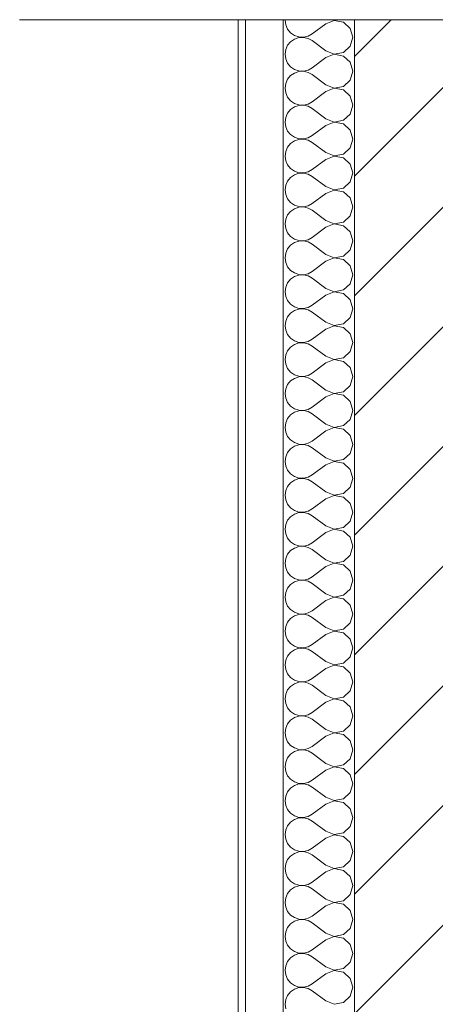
# Model space of a CAD drawing. Header units: millimetres. Extents: x -7244281 to -6598479, y 5719953 to 5938280.
# Tile 55 of 73: x -6679553 to -6678668, y 5731606 to 5733701. Entities that reach past the tile are written whole.
import ezdxf

# ---------------------------------------------------------------- set-up
doc = ezdxf.new("R2010")
doc.units = ezdxf.units.MM
doc.header["$MEASUREMENT"] = 0
for name, color, linetype, lineweight in [('0_Ном._пера__120', 7, 'Continuous', 0), ('АР-Стены_внешние_.АР_Ном._пера__1', 7, 'Continuous', 0), ('АР-Стены_Перегородки_межквартирные_200.АР_Ном._пера__1', 7, 'Continuous', 15)]:
    doc.layers.add(name, color=color, linetype=linetype, lineweight=lineweight)
doc.layers.add('АР-Стены_внешние_.АР', color=7, linetype='Continuous')
doc.layers.add('АР-Стены_Перегородки_межквартирные_200.АР', color=7, linetype='Continuous')
doc.linetypes.add('Линия Разрыва (копия)-000', pattern='A,0,[2,21 РЎРµС‡РµРЅРёРµ Рђ-Рђ; Р‘-Р‘; Р’-Р’1.Shx,S=8.531746,R=0,X=0,Y=0],-1125,0', length=1125)

# ---------------------------------------------------------------- blocks, each defined once
blk = doc.blocks.new('*X162', base_point=(-6142404.1, 5728358.1))
at = {"layer": 'АР-Стены_внешние_.АР_Ном._пера__1', "color": 7, "linetype": 'Continuous', "lineweight": 0}
for p, q in [((-6678988, 5733700.6), (-6678988.2, 5733699.3)), ((-6678988.2, 5733699.3), (-6678986.8, 5733689.4)), ((-6678986.8, 5733689.4), (-6678982.8, 5733680.3)), ((-6678901.6, 5733692.1), (-6678930.4, 5733670.4)), ((-6678883.2, 5733699.1), (-6678901.6, 5733692.1)), ((-6678886.3, 5733700.6), (-6678883.2, 5733699.4)), ((-6678883.2, 5733699.4), (-6678876.8, 5733700.6)), ((-6678863.8, 5733695.5), (-6678883.2, 5733699.1)), ((-6678849.2, 5733682.2), (-6678863.8, 5733695.5)), ((-6678843.8, 5733663.2), (-6678849.2, 5733682.2)), ((-6678982.8, 5733680.3), (-6678976.4, 5733672.6)), ((-6678976.4, 5733672.6), (-6678968.2, 5733667)), ((-6678968.2, 5733667), (-6678958.8, 5733663.8)), ((-6678958.8, 5733662.6), (-6678968.2, 5733659.4)), ((-6678958.8, 5733663.8), (-6678948.9, 5733663.3)), ((-6678948.9, 5733663), (-6678958.8, 5733662.6)), ((-6678948.9, 5733663.3), (-6678939.2, 5733665.6)), ((-6678939.2, 5733660.8), (-6678948.9, 5733663)), ((-6678939.2, 5733665.6), (-6678930.4, 5733670.4)), ((-6678849.2, 5733644.2), (-6678843.8, 5733663.2)), ((-6678982.8, 5733646.1), (-6678986.8, 5733637)), ((-6678976.4, 5733653.7), (-6678982.8, 5733646.1)), ((-6678968.2, 5733659.4), (-6678976.4, 5733653.7)), ((-6678930.4, 5733656), (-6678939.2, 5733660.8)), ((-6678901.6, 5733634.3), (-6678930.4, 5733656)), ((-6678863.8, 5733630.9), (-6678849.2, 5733644.2)), ((-6678986.8, 5733637), (-6678988.2, 5733627.1)), ((-6678988.2, 5733627.1), (-6678986.8, 5733617.2)), ((-6678901.6, 5733619.9), (-6678930.4, 5733598.2)), ((-6678901.6, 5733634.3), (-6678883.2, 5733627.2)), ((-6678883.2, 5733627), (-6678901.6, 5733619.9)), ((-6678883.2, 5733627.2), (-6678863.8, 5733630.9)), ((-6678863.8, 5733623.3), (-6678883.2, 5733627)), ((-6678849.2, 5733610), (-6678863.8, 5733623.3)), ((-6678986.8, 5733617.2), (-6678982.8, 5733608.1)), ((-6678982.8, 5733608.1), (-6678976.4, 5733600.5)), ((-6678976.4, 5733600.5), (-6678968.2, 5733594.8)), ((-6678939.2, 5733593.4), (-6678930.4, 5733598.2)), ((-6678843.8, 5733591), (-6678849.2, 5733610)), ((-6678976.4, 5733581.6), (-6678982.8, 5733573.9)), ((-6678968.2, 5733587.2), (-6678976.4, 5733581.6)), ((-6678968.2, 5733594.8), (-6678958.8, 5733591.6)), ((-6678958.8, 5733590.4), (-6678968.2, 5733587.2)), ((-6678958.8, 5733591.6), (-6678948.9, 5733591.2)), ((-6678948.9, 5733590.9), (-6678958.8, 5733590.4)), ((-6678948.9, 5733591.2), (-6678939.2, 5733593.4)), ((-6678939.2, 5733588.6), (-6678948.9, 5733590.9)), ((-6678930.4, 5733583.8), (-6678939.2, 5733588.6)), ((-6678901.6, 5733562.1), (-6678930.4, 5733583.8)), ((-6678849.2, 5733572), (-6678843.8, 5733591)), ((-6678986.8, 5733564.8), (-6678988.2, 5733554.9)), ((-6678982.8, 5733573.9), (-6678986.8, 5733564.8)), ((-6678901.6, 5733562.1), (-6678883.2, 5733555.1)), ((-6678883.2, 5733555.1), (-6678863.8, 5733558.7)), ((-6678863.8, 5733558.7), (-6678849.2, 5733572)), ((-6678988.2, 5733554.9), (-6678986.8, 5733545.1)), ((-6678986.8, 5733545.1), (-6678982.8, 5733535.9)), ((-6678982.8, 5733535.9), (-6678976.4, 5733528.3)), ((-6678901.6, 5733547.7), (-6678930.4, 5733526.1)), ((-6678883.2, 5733554.8), (-6678901.6, 5733547.7)), ((-6678863.8, 5733551.1), (-6678883.2, 5733554.8)), ((-6678849.2, 5733537.8), (-6678863.8, 5733551.1)), ((-6678843.8, 5733518.8), (-6678849.2, 5733537.8)), ((-6678976.4, 5733528.3), (-6678968.2, 5733522.6)), ((-6678968.2, 5733515), (-6678976.4, 5733509.4)), ((-6678968.2, 5733522.6), (-6678958.8, 5733519.5)), ((-6678958.8, 5733518.2), (-6678968.2, 5733515)), ((-6678958.8, 5733519.5), (-6678948.9, 5733519)), ((-6678948.9, 5733518.7), (-6678958.8, 5733518.2)), ((-6678948.9, 5733519), (-6678939.2, 5733521.2)), ((-6678939.2, 5733516.4), (-6678948.9, 5733518.7)), ((-6678939.2, 5733521.2), (-6678930.4, 5733526.1)), ((-6678930.4, 5733511.6), (-6678939.2, 5733516.4)), ((-6678849.2, 5733499.9), (-6678843.8, 5733518.8)), ((-6678982.8, 5733501.7), (-6678986.8, 5733492.6)), ((-6678976.4, 5733509.4), (-6678982.8, 5733501.7)), ((-6678901.6, 5733490), (-6678930.4, 5733511.6)), ((-6678863.8, 5733486.6), (-6678849.2, 5733499.9)), ((-6678986.8, 5733492.6), (-6678988.2, 5733482.7)), ((-6678988.2, 5733482.7), (-6678986.8, 5733472.9)), ((-6678986.8, 5733472.9), (-6678982.8, 5733463.8)), ((-6678901.6, 5733475.5), (-6678930.4, 5733453.9)), ((-6678901.6, 5733490), (-6678883.2, 5733482.9)), ((-6678883.2, 5733482.6), (-6678901.6, 5733475.5)), ((-6678883.2, 5733482.9), (-6678863.8, 5733486.6)), ((-6678863.8, 5733478.9), (-6678883.2, 5733482.6)), ((-6678849.2, 5733465.6), (-6678863.8, 5733478.9)), ((-6678982.8, 5733463.8), (-6678976.4, 5733456.1)), ((-6678976.4, 5733456.1), (-6678968.2, 5733450.5)), ((-6678939.2, 5733449.1), (-6678930.4, 5733453.9)), ((-6678843.8, 5733446.7), (-6678849.2, 5733465.6)), ((-6678976.4, 5733437.2), (-6678982.8, 5733429.5)), ((-6678968.2, 5733442.8), (-6678976.4, 5733437.2)), ((-6678968.2, 5733450.5), (-6678958.8, 5733447.3)), ((-6678958.8, 5733446), (-6678968.2, 5733442.8)), ((-6678958.8, 5733447.3), (-6678948.9, 5733446.8)), ((-6678948.9, 5733446.5), (-6678958.8, 5733446)), ((-6678948.9, 5733446.8), (-6678939.2, 5733449.1)), ((-6678939.2, 5733444.3), (-6678948.9, 5733446.5)), ((-6678930.4, 5733439.4), (-6678939.2, 5733444.3)), ((-6678901.6, 5733417.8), (-6678930.4, 5733439.4)), ((-6678849.2, 5733427.7), (-6678843.8, 5733446.7)), ((-6678986.8, 5733420.4), (-6678988.2, 5733410.6)), ((-6678988.2, 5733410.6), (-6678986.8, 5733400.7)), ((-6678982.8, 5733429.5), (-6678986.8, 5733420.4)), ((-6678901.6, 5733417.8), (-6678883.2, 5733410.7)), ((-6678883.2, 5733410.4), (-6678901.6, 5733403.3)), ((-6678883.2, 5733410.7), (-6678863.8, 5733414.4)), ((-6678863.8, 5733406.8), (-6678883.2, 5733410.4)), ((-6678863.8, 5733414.4), (-6678849.2, 5733427.7)), ((-6678986.8, 5733400.7), (-6678982.8, 5733391.6)), ((-6678982.8, 5733391.6), (-6678976.4, 5733383.9)), ((-6678901.6, 5733403.3), (-6678930.4, 5733381.7)), ((-6678849.2, 5733393.5), (-6678863.8, 5733406.8)), ((-6678843.8, 5733374.5), (-6678849.2, 5733393.5)), ((-6678976.4, 5733383.9), (-6678968.2, 5733378.3)), ((-6678968.2, 5733370.7), (-6678976.4, 5733365)), ((-6678968.2, 5733378.3), (-6678958.8, 5733375.1)), ((-6678958.8, 5733373.9), (-6678968.2, 5733370.7)), ((-6678958.8, 5733375.1), (-6678948.9, 5733374.6)), ((-6678948.9, 5733374.3), (-6678958.8, 5733373.9)), ((-6678948.9, 5733374.6), (-6678939.2, 5733376.9)), ((-6678939.2, 5733372.1), (-6678948.9, 5733374.3)), ((-6678939.2, 5733376.9), (-6678930.4, 5733381.7)), ((-6678930.4, 5733367.3), (-6678939.2, 5733372.1)), ((-6678849.2, 5733355.5), (-6678843.8, 5733374.5)), ((-6678986.8, 5733348.3), (-6678988.2, 5733338.4)), ((-6678982.8, 5733357.4), (-6678986.8, 5733348.3)), ((-6678976.4, 5733365), (-6678982.8, 5733357.4)), ((-6678901.6, 5733345.6), (-6678930.4, 5733367.3)), ((-6678863.8, 5733342.2), (-6678849.2, 5733355.5)), ((-6678988.2, 5733338.4), (-6678986.8, 5733328.5)), ((-6678986.8, 5733328.5), (-6678982.8, 5733319.4)), ((-6678901.6, 5733331.2), (-6678930.4, 5733309.5)), ((-6678901.6, 5733345.6), (-6678883.2, 5733338.5)), ((-6678883.2, 5733338.2), (-6678901.6, 5733331.2)), ((-6678883.2, 5733338.5), (-6678863.8, 5733342.2)), ((-6678863.8, 5733334.6), (-6678883.2, 5733338.2)), ((-6678849.2, 5733321.3), (-6678863.8, 5733334.6)), ((-6678982.8, 5733319.4), (-6678976.4, 5733311.7)), ((-6678976.4, 5733311.7), (-6678968.2, 5733306.1)), ((-6678968.2, 5733306.1), (-6678958.8, 5733302.9)), ((-6678939.2, 5733304.7), (-6678930.4, 5733309.5)), ((-6678843.8, 5733302.3), (-6678849.2, 5733321.3)), ((-6678982.8, 5733285.2), (-6678986.8, 5733276.1)), ((-6678976.4, 5733292.9), (-6678982.8, 5733285.2)), ((-6678968.2, 5733298.5), (-6678976.4, 5733292.9)), ((-6678958.8, 5733301.7), (-6678968.2, 5733298.5)), ((-6678958.8, 5733302.9), (-6678948.9, 5733302.4)), ((-6678948.9, 5733302.2), (-6678958.8, 5733301.7)), ((-6678948.9, 5733302.4), (-6678939.2, 5733304.7)), ((-6678939.2, 5733299.9), (-6678948.9, 5733302.2)), ((-6678930.4, 5733295.1), (-6678939.2, 5733299.9)), ((-6678901.6, 5733273.4), (-6678930.4, 5733295.1)), ((-6678849.2, 5733283.3), (-6678843.8, 5733302.3)), ((-6678986.8, 5733276.1), (-6678988.2, 5733266.2)), ((-6678988.2, 5733266.2), (-6678986.8, 5733256.4)), ((-6678901.6, 5733273.4), (-6678883.2, 5733266.4)), ((-6678883.2, 5733266.1), (-6678901.6, 5733259)), ((-6678883.2, 5733266.4), (-6678863.8, 5733270)), ((-6678863.8, 5733262.4), (-6678883.2, 5733266.1)), ((-6678863.8, 5733270), (-6678849.2, 5733283.3)), ((-6678986.8, 5733256.4), (-6678982.8, 5733247.2)), ((-6678982.8, 5733247.2), (-6678976.4, 5733239.6)), ((-6678901.6, 5733259), (-6678930.4, 5733237.3)), ((-6678849.2, 5733249.1), (-6678863.8, 5733262.4)), ((-6678843.8, 5733230.1), (-6678849.2, 5733249.1)), ((-6678976.4, 5733239.6), (-6678968.2, 5733233.9)), ((-6678968.2, 5733226.3), (-6678976.4, 5733220.7)), ((-6678968.2, 5733233.9), (-6678958.8, 5733230.8)), ((-6678958.8, 5733229.5), (-6678968.2, 5733226.3)), ((-6678958.8, 5733230.8), (-6678948.9, 5733230.3)), ((-6678948.9, 5733230), (-6678958.8, 5733229.5)), ((-6678948.9, 5733230.3), (-6678939.2, 5733232.5)), ((-6678939.2, 5733227.7), (-6678948.9, 5733230)), ((-6678939.2, 5733232.5), (-6678930.4, 5733237.3)), ((-6678930.4, 5733222.9), (-6678939.2, 5733227.7)), ((-6678901.6, 5733201.3), (-6678930.4, 5733222.9)), ((-6678849.2, 5733211.2), (-6678843.8, 5733230.1)), ((-6678986.8, 5733203.9), (-6678988.2, 5733194)), ((-6678982.8, 5733213), (-6678986.8, 5733203.9)), ((-6678976.4, 5733220.7), (-6678982.8, 5733213)), ((-6678901.6, 5733201.3), (-6678883.2, 5733194.2)), ((-6678863.8, 5733197.8), (-6678849.2, 5733211.2)), ((-6678988.2, 5733194), (-6678986.8, 5733184.2)), ((-6678986.8, 5733184.2), (-6678982.8, 5733175.1)), ((-6678901.6, 5733186.8), (-6678930.4, 5733165.2)), ((-6678883.2, 5733193.9), (-6678901.6, 5733186.8)), ((-6678883.2, 5733194.2), (-6678863.8, 5733197.8)), ((-6678863.8, 5733190.2), (-6678883.2, 5733193.9)), ((-6678849.2, 5733176.9), (-6678863.8, 5733190.2)), ((-6678982.8, 5733175.1), (-6678976.4, 5733167.4)), ((-6678976.4, 5733167.4), (-6678968.2, 5733161.8)), ((-6678968.2, 5733161.8), (-6678958.8, 5733158.6)), ((-6678958.8, 5733158.6), (-6678948.9, 5733158.1)), ((-6678948.9, 5733158.1), (-6678939.2, 5733160.3)), ((-6678939.2, 5733160.3), (-6678930.4, 5733165.2)), ((-6678843.8, 5733157.9), (-6678849.2, 5733176.9)), ((-6678982.8, 5733140.8), (-6678986.8, 5733131.7)), ((-6678976.4, 5733148.5), (-6678982.8, 5733140.8)), ((-6678968.2, 5733154.1), (-6678976.4, 5733148.5)), ((-6678958.8, 5733157.3), (-6678968.2, 5733154.1)), ((-6678948.9, 5733157.8), (-6678958.8, 5733157.3)), ((-6678939.2, 5733155.5), (-6678948.9, 5733157.8)), ((-6678930.4, 5733150.7), (-6678939.2, 5733155.5)), ((-6678901.6, 5733129.1), (-6678930.4, 5733150.7)), ((-6678863.8, 5733125.7), (-6678849.2, 5733139)), ((-6678849.2, 5733139), (-6678843.8, 5733157.9)), ((-6678986.8, 5733131.7), (-6678988.2, 5733121.9)), ((-6678988.2, 5733121.9), (-6678986.8, 5733112)), ((-6678901.6, 5733129.1), (-6678883.2, 5733122)), ((-6678883.2, 5733121.7), (-6678901.6, 5733114.6)), ((-6678883.2, 5733122), (-6678863.8, 5733125.7)), ((-6678863.8, 5733118), (-6678883.2, 5733121.7)), ((-6678849.2, 5733104.7), (-6678863.8, 5733118)), ((-6678986.8, 5733112), (-6678982.8, 5733102.9)), ((-6678982.8, 5733102.9), (-6678976.4, 5733095.2)), ((-6678901.6, 5733114.6), (-6678930.4, 5733093)), ((-6678843.8, 5733085.8), (-6678849.2, 5733104.7)), ((-6678976.4, 5733076.3), (-6678982.8, 5733068.7)), ((-6678976.4, 5733095.2), (-6678968.2, 5733089.6)), ((-6678968.2, 5733082), (-6678976.4, 5733076.3)), ((-6678968.2, 5733089.6), (-6678958.8, 5733086.4)), ((-6678958.8, 5733085.1), (-6678968.2, 5733082)), ((-6678958.8, 5733086.4), (-6678948.9, 5733085.9)), ((-6678948.9, 5733085.6), (-6678958.8, 5733085.1)), ((-6678948.9, 5733085.9), (-6678939.2, 5733088.2)), ((-6678939.2, 5733083.4), (-6678948.9, 5733085.6)), ((-6678939.2, 5733088.2), (-6678930.4, 5733093)), ((-6678930.4, 5733078.5), (-6678939.2, 5733083.4)), ((-6678901.6, 5733056.9), (-6678930.4, 5733078.5)), ((-6678849.2, 5733066.8), (-6678843.8, 5733085.8)), ((-6678986.8, 5733059.5), (-6678988.2, 5733049.7)), ((-6678982.8, 5733068.7), (-6678986.8, 5733059.5)), ((-6678901.6, 5733056.9), (-6678883.2, 5733049.8)), ((-6678863.8, 5733053.5), (-6678849.2, 5733066.8)), ((-6678988.2, 5733049.7), (-6678986.8, 5733039.8)), ((-6678986.8, 5733039.8), (-6678982.8, 5733030.7)), ((-6678901.6, 5733042.5), (-6678930.4, 5733020.8)), ((-6678883.2, 5733049.5), (-6678901.6, 5733042.5)), ((-6678883.2, 5733049.8), (-6678863.8, 5733053.5)), ((-6678863.8, 5733045.9), (-6678883.2, 5733049.5)), ((-6678849.2, 5733032.6), (-6678863.8, 5733045.9)), ((-6678982.8, 5733030.7), (-6678976.4, 5733023)), ((-6678976.4, 5733023), (-6678968.2, 5733017.4)), ((-6678968.2, 5733017.4), (-6678958.8, 5733014.2)), ((-6678958.8, 5733013), (-6678968.2, 5733009.8)), ((-6678958.8, 5733014.2), (-6678948.9, 5733013.7)), ((-6678948.9, 5733013.4), (-6678958.8, 5733013)), ((-6678948.9, 5733013.7), (-6678939.2, 5733016)), ((-6678939.2, 5733011.2), (-6678948.9, 5733013.4)), ((-6678939.2, 5733016), (-6678930.4, 5733020.8)), ((-6678843.8, 5733013.6), (-6678849.2, 5733032.6)), ((-6678849.2, 5732994.6), (-6678843.8, 5733013.6)), ((-6678982.8, 5732996.5), (-6678986.8, 5732987.4)), ((-6678976.4, 5733004.1), (-6678982.8, 5732996.5)), ((-6678968.2, 5733009.8), (-6678976.4, 5733004.1)), ((-6678930.4, 5733006.4), (-6678939.2, 5733011.2)), ((-6678901.6, 5732984.7), (-6678930.4, 5733006.4)), ((-6678863.8, 5732981.3), (-6678849.2, 5732994.6)), ((-6678986.8, 5732987.4), (-6678988.2, 5732977.5)), ((-6678988.2, 5732977.5), (-6678986.8, 5732967.6)), ((-6678901.6, 5732970.3), (-6678930.4, 5732948.6)), ((-6678901.6, 5732984.7), (-6678883.2, 5732977.6)), ((-6678883.2, 5732977.4), (-6678901.6, 5732970.3)), ((-6678883.2, 5732977.6), (-6678863.8, 5732981.3)), ((-6678863.8, 5732973.7), (-6678883.2, 5732977.4)), ((-6678849.2, 5732960.4), (-6678863.8, 5732973.7)), ((-6678986.8, 5732967.6), (-6678982.8, 5732958.5)), ((-6678982.8, 5732958.5), (-6678976.4, 5732950.9)), ((-6678976.4, 5732950.9), (-6678968.2, 5732945.2)), ((-6678843.8, 5732941.4), (-6678849.2, 5732960.4)), ((-6678976.4, 5732932), (-6678982.8, 5732924.3)), ((-6678968.2, 5732937.6), (-6678976.4, 5732932)), ((-6678968.2, 5732945.2), (-6678958.8, 5732942)), ((-6678958.8, 5732940.8), (-6678968.2, 5732937.6)), ((-6678958.8, 5732942), (-6678948.9, 5732941.6)), ((-6678948.9, 5732941.3), (-6678958.8, 5732940.8)), ((-6678948.9, 5732941.6), (-6678939.2, 5732943.8)), ((-6678939.2, 5732939), (-6678948.9, 5732941.3)), ((-6678939.2, 5732943.8), (-6678930.4, 5732948.6)), ((-6678930.4, 5732934.2), (-6678939.2, 5732939)), ((-6678901.6, 5732912.5), (-6678930.4, 5732934.2)), ((-6678849.2, 5732922.4), (-6678843.8, 5732941.4)), ((-6678986.8, 5732915.2), (-6678988.2, 5732905.3)), ((-6678982.8, 5732924.3), (-6678986.8, 5732915.2)), ((-6678901.6, 5732912.5), (-6678883.2, 5732905.5)), ((-6678883.2, 5732905.5), (-6678863.8, 5732909.1)), ((-6678863.8, 5732909.1), (-6678849.2, 5732922.4)), ((-6678988.2, 5732905.3), (-6678986.8, 5732895.5)), ((-6678986.8, 5732895.5), (-6678982.8, 5732886.4)), ((-6678982.8, 5732886.4), (-6678976.4, 5732878.7)), ((-6678901.6, 5732898.1), (-6678930.4, 5732876.5)), ((-6678883.2, 5732905.2), (-6678901.6, 5732898.1)), ((-6678863.8, 5732901.5), (-6678883.2, 5732905.2)), ((-6678849.2, 5732888.2), (-6678863.8, 5732901.5)), ((-6678843.8, 5732869.2), (-6678849.2, 5732888.2)), ((-6678976.4, 5732878.7), (-6678968.2, 5732873)), ((-6678968.2, 5732865.4), (-6678976.4, 5732859.8)), ((-6678968.2, 5732873), (-6678958.8, 5732869.9)), ((-6678958.8, 5732868.6), (-6678968.2, 5732865.4)), ((-6678958.8, 5732869.9), (-6678948.9, 5732869.4)), ((-6678948.9, 5732869.1), (-6678958.8, 5732868.6)), ((-6678948.9, 5732869.4), (-6678939.2, 5732871.6)), ((-6678939.2, 5732866.8), (-6678948.9, 5732869.1)), ((-6678939.2, 5732871.6), (-6678930.4, 5732876.5)), ((-6678930.4, 5732862), (-6678939.2, 5732866.8)), ((-6678849.2, 5732850.3), (-6678843.8, 5732869.2)), ((-6678982.8, 5732852.1), (-6678986.8, 5732843)), ((-6678976.4, 5732859.8), (-6678982.8, 5732852.1)), ((-6678901.6, 5732840.4), (-6678930.4, 5732862)), ((-6678863.8, 5732837), (-6678849.2, 5732850.3)), ((-6678986.8, 5732843), (-6678988.2, 5732833.1)), ((-6678988.2, 5732833.1), (-6678986.8, 5732823.3)), ((-6678986.8, 5732823.3), (-6678982.8, 5732814.2)), ((-6678901.6, 5732825.9), (-6678930.4, 5732804.3)), ((-6678901.6, 5732840.4), (-6678883.2, 5732833.3)), ((-6678883.2, 5732833), (-6678901.6, 5732825.9)), ((-6678883.2, 5732833.3), (-6678863.8, 5732837)), ((-6678863.8, 5732829.3), (-6678883.2, 5732833)), ((-6678849.2, 5732816), (-6678863.8, 5732829.3)), ((-6678982.8, 5732814.2), (-6678976.4, 5732806.5)), ((-6678976.4, 5732806.5), (-6678968.2, 5732800.9)), ((-6678939.2, 5732799.5), (-6678930.4, 5732804.3)), ((-6678843.8, 5732797.1), (-6678849.2, 5732816)), ((-6678976.4, 5732787.6), (-6678982.8, 5732779.9)), ((-6678968.2, 5732793.2), (-6678976.4, 5732787.6)), ((-6678968.2, 5732800.9), (-6678958.8, 5732797.7)), ((-6678958.8, 5732796.4), (-6678968.2, 5732793.2)), ((-6678958.8, 5732797.7), (-6678948.9, 5732797.2)), ((-6678948.9, 5732796.9), (-6678958.8, 5732796.4)), ((-6678948.9, 5732797.2), (-6678939.2, 5732799.5)), ((-6678939.2, 5732794.7), (-6678948.9, 5732796.9)), ((-6678930.4, 5732789.8), (-6678939.2, 5732794.7)), ((-6678901.6, 5732768.2), (-6678930.4, 5732789.8)), ((-6678849.2, 5732778.1), (-6678843.8, 5732797.1)), ((-6678986.8, 5732770.8), (-6678988.2, 5732761)), ((-6678988.2, 5732761), (-6678986.8, 5732751.1)), ((-6678982.8, 5732779.9), (-6678986.8, 5732770.8)), ((-6678901.6, 5732768.2), (-6678883.2, 5732761.1)), ((-6678883.2, 5732760.8), (-6678901.6, 5732753.8)), ((-6678883.2, 5732761.1), (-6678863.8, 5732764.8)), ((-6678863.8, 5732757.2), (-6678883.2, 5732760.8)), ((-6678863.8, 5732764.8), (-6678849.2, 5732778.1)), ((-6678986.8, 5732751.1), (-6678982.8, 5732742)), ((-6678982.8, 5732742), (-6678976.4, 5732734.3)), ((-6678901.6, 5732753.8), (-6678930.4, 5732732.1)), ((-6678849.2, 5732743.9), (-6678863.8, 5732757.2)), ((-6678843.8, 5732724.9), (-6678849.2, 5732743.9)), ((-6678976.4, 5732734.3), (-6678968.2, 5732728.7)), ((-6678968.2, 5732721.1), (-6678976.4, 5732715.4)), ((-6678968.2, 5732728.7), (-6678958.8, 5732725.5)), ((-6678958.8, 5732724.3), (-6678968.2, 5732721.1)), ((-6678958.8, 5732725.5), (-6678948.9, 5732725)), ((-6678948.9, 5732724.7), (-6678958.8, 5732724.3)), ((-6678948.9, 5732725), (-6678939.2, 5732727.3)), ((-6678939.2, 5732722.5), (-6678948.9, 5732724.7)), ((-6678939.2, 5732727.3), (-6678930.4, 5732732.1)), ((-6678930.4, 5732717.7), (-6678939.2, 5732722.5)), ((-6678849.2, 5732705.9), (-6678843.8, 5732724.9)), ((-6678986.8, 5732698.7), (-6678988.2, 5732688.8)), ((-6678982.8, 5732707.8), (-6678986.8, 5732698.7)), ((-6678976.4, 5732715.4), (-6678982.8, 5732707.8)), ((-6678901.6, 5732696), (-6678930.4, 5732717.7)), ((-6678863.8, 5732692.6), (-6678849.2, 5732705.9)), ((-6678988.2, 5732688.8), (-6678986.8, 5732678.9)), ((-6678986.8, 5732678.9), (-6678982.8, 5732669.8)), ((-6678901.6, 5732681.6), (-6678930.4, 5732659.9)), ((-6678901.6, 5732696), (-6678883.2, 5732688.9)), ((-6678883.2, 5732688.6), (-6678901.6, 5732681.6)), ((-6678883.2, 5732688.9), (-6678863.8, 5732692.6)), ((-6678863.8, 5732685), (-6678883.2, 5732688.6)), ((-6678849.2, 5732671.7), (-6678863.8, 5732685)), ((-6678982.8, 5732669.8), (-6678976.4, 5732662.2)), ((-6678976.4, 5732662.2), (-6678968.2, 5732656.5)), ((-6678968.2, 5732656.5), (-6678958.8, 5732653.3)), ((-6678939.2, 5732655.1), (-6678930.4, 5732659.9)), ((-6678843.8, 5732652.7), (-6678849.2, 5732671.7)), ((-6678982.8, 5732635.6), (-6678986.8, 5732626.5)), ((-6678976.4, 5732643.3), (-6678982.8, 5732635.6)), ((-6678968.2, 5732648.9), (-6678976.4, 5732643.3)), ((-6678958.8, 5732652.1), (-6678968.2, 5732648.9)), ((-6678958.8, 5732653.3), (-6678948.9, 5732652.8)), ((-6678948.9, 5732652.6), (-6678958.8, 5732652.1)), ((-6678948.9, 5732652.8), (-6678939.2, 5732655.1)), ((-6678939.2, 5732650.3), (-6678948.9, 5732652.6)), ((-6678930.4, 5732645.5), (-6678939.2, 5732650.3)), ((-6678901.6, 5732623.8), (-6678930.4, 5732645.5)), ((-6678849.2, 5732633.7), (-6678843.8, 5732652.7)), ((-6678986.8, 5732626.5), (-6678988.2, 5732616.6)), ((-6678988.2, 5732616.6), (-6678986.8, 5732606.8)), ((-6678901.6, 5732623.8), (-6678883.2, 5732616.8)), ((-6678883.2, 5732616.5), (-6678901.6, 5732609.4)), ((-6678883.2, 5732616.8), (-6678863.8, 5732620.4)), ((-6678863.8, 5732612.8), (-6678883.2, 5732616.5)), ((-6678863.8, 5732620.4), (-6678849.2, 5732633.7)), ((-6678986.8, 5732606.8), (-6678982.8, 5732597.6)), ((-6678982.8, 5732597.6), (-6678976.4, 5732590)), ((-6678901.6, 5732609.4), (-6678930.4, 5732587.7)), ((-6678849.2, 5732599.5), (-6678863.8, 5732612.8)), ((-6678843.8, 5732580.5), (-6678849.2, 5732599.5)), ((-6678976.4, 5732590), (-6678968.2, 5732584.3)), ((-6678968.2, 5732576.7), (-6678976.4, 5732571.1)), ((-6678968.2, 5732584.3), (-6678958.8, 5732581.2)), ((-6678958.8, 5732579.9), (-6678968.2, 5732576.7)), ((-6678958.8, 5732581.2), (-6678948.9, 5732580.7)), ((-6678948.9, 5732580.4), (-6678958.8, 5732579.9)), ((-6678948.9, 5732580.7), (-6678939.2, 5732582.9)), ((-6678939.2, 5732578.1), (-6678948.9, 5732580.4)), ((-6678939.2, 5732582.9), (-6678930.4, 5732587.7)), ((-6678930.4, 5732573.3), (-6678939.2, 5732578.1)), ((-6678901.6, 5732551.7), (-6678930.4, 5732573.3)), ((-6678849.2, 5732561.6), (-6678843.8, 5732580.5)), ((-6678986.8, 5732554.3), (-6678988.2, 5732544.4)), ((-6678982.8, 5732563.4), (-6678986.8, 5732554.3)), ((-6678976.4, 5732571.1), (-6678982.8, 5732563.4)), ((-6678901.6, 5732551.7), (-6678883.2, 5732544.6)), ((-6678863.8, 5732548.2), (-6678849.2, 5732561.6)), ((-6678988.2, 5732544.4), (-6678986.8, 5732534.6)), ((-6678986.8, 5732534.6), (-6678982.8, 5732525.5)), ((-6678901.6, 5732537.2), (-6678930.4, 5732515.6)), ((-6678883.2, 5732544.3), (-6678901.6, 5732537.2)), ((-6678883.2, 5732544.6), (-6678863.8, 5732548.2)), ((-6678863.8, 5732540.6), (-6678883.2, 5732544.3)), ((-6678849.2, 5732527.3), (-6678863.8, 5732540.6)), ((-6678982.8, 5732525.5), (-6678976.4, 5732517.8)), ((-6678976.4, 5732517.8), (-6678968.2, 5732512.2)), ((-6678968.2, 5732512.2), (-6678958.8, 5732509)), ((-6678958.8, 5732509), (-6678948.9, 5732508.5)), ((-6678948.9, 5732508.5), (-6678939.2, 5732510.7)), ((-6678939.2, 5732510.7), (-6678930.4, 5732515.6)), ((-6678843.8, 5732508.3), (-6678849.2, 5732527.3)), ((-6678982.8, 5732491.2), (-6678986.8, 5732482.1)), ((-6678976.4, 5732498.9), (-6678982.8, 5732491.2)), ((-6678968.2, 5732504.5), (-6678976.4, 5732498.9)), ((-6678958.8, 5732507.7), (-6678968.2, 5732504.5)), ((-6678948.9, 5732508.2), (-6678958.8, 5732507.7)), ((-6678939.2, 5732505.9), (-6678948.9, 5732508.2)), ((-6678930.4, 5732501.1), (-6678939.2, 5732505.9)), ((-6678901.6, 5732479.5), (-6678930.4, 5732501.1)), ((-6678863.8, 5732476.1), (-6678849.2, 5732489.4)), ((-6678849.2, 5732489.4), (-6678843.8, 5732508.3)), ((-6678986.8, 5732482.1), (-6678988.2, 5732472.3)), ((-6678988.2, 5732472.3), (-6678986.8, 5732462.4)), ((-6678901.6, 5732479.5), (-6678883.2, 5732472.4)), ((-6678883.2, 5732472.1), (-6678901.6, 5732465)), ((-6678883.2, 5732472.4), (-6678863.8, 5732476.1)), ((-6678863.8, 5732468.4), (-6678883.2, 5732472.1)), ((-6678849.2, 5732455.1), (-6678863.8, 5732468.4)), ((-6678986.8, 5732462.4), (-6678982.8, 5732453.3)), ((-6678982.8, 5732453.3), (-6678976.4, 5732445.6)), ((-6678901.6, 5732465), (-6678930.4, 5732443.4)), ((-6678843.8, 5732436.2), (-6678849.2, 5732455.1)), ((-6678976.4, 5732426.7), (-6678982.8, 5732419.1)), ((-6678976.4, 5732445.6), (-6678968.2, 5732440)), ((-6678968.2, 5732432.4), (-6678976.4, 5732426.7)), ((-6678968.2, 5732440), (-6678958.8, 5732436.8)), ((-6678958.8, 5732435.5), (-6678968.2, 5732432.4)), ((-6678958.8, 5732436.8), (-6678948.9, 5732436.3)), ((-6678948.9, 5732436), (-6678958.8, 5732435.5)), ((-6678948.9, 5732436.3), (-6678939.2, 5732438.6)), ((-6678939.2, 5732433.8), (-6678948.9, 5732436)), ((-6678939.2, 5732438.6), (-6678930.4, 5732443.4)), ((-6678930.4, 5732429), (-6678939.2, 5732433.8)), ((-6678901.6, 5732407.3), (-6678930.4, 5732429)), ((-6678849.2, 5732417.2), (-6678843.8, 5732436.2)), ((-6678986.8, 5732409.9), (-6678988.2, 5732400.1)), ((-6678982.8, 5732419.1), (-6678986.8, 5732409.9)), ((-6678901.6, 5732407.3), (-6678883.2, 5732400.2)), ((-6678863.8, 5732403.9), (-6678849.2, 5732417.2)), ((-6678988.2, 5732400.1), (-6678986.8, 5732390.2)), ((-6678986.8, 5732390.2), (-6678982.8, 5732381.1)), ((-6678901.6, 5732392.9), (-6678930.4, 5732371.2)), ((-6678883.2, 5732399.9), (-6678901.6, 5732392.9)), ((-6678883.2, 5732400.2), (-6678863.8, 5732403.9)), ((-6678863.8, 5732396.3), (-6678883.2, 5732399.9)), ((-6678849.2, 5732383), (-6678863.8, 5732396.3)), ((-6678982.8, 5732381.1), (-6678976.4, 5732373.4)), ((-6678976.4, 5732373.4), (-6678968.2, 5732367.8)), ((-6678968.2, 5732367.8), (-6678958.8, 5732364.6)), ((-6678958.8, 5732363.4), (-6678968.2, 5732360.2)), ((-6678958.8, 5732364.6), (-6678948.9, 5732364.1)), ((-6678948.9, 5732363.8), (-6678958.8, 5732363.4)), ((-6678948.9, 5732364.1), (-6678939.2, 5732366.4)), ((-6678939.2, 5732361.6), (-6678948.9, 5732363.8)), ((-6678939.2, 5732366.4), (-6678930.4, 5732371.2)), ((-6678843.8, 5732364), (-6678849.2, 5732383)), ((-6678849.2, 5732345), (-6678843.8, 5732364)), ((-6678982.8, 5732346.9), (-6678986.8, 5732337.8)), ((-6678976.4, 5732354.5), (-6678982.8, 5732346.9)), ((-6678968.2, 5732360.2), (-6678976.4, 5732354.5)), ((-6678930.4, 5732356.8), (-6678939.2, 5732361.6)), ((-6678901.6, 5732335.1), (-6678930.4, 5732356.8)), ((-6678863.8, 5732331.7), (-6678849.2, 5732345)), ((-6678986.8, 5732337.8), (-6678988.2, 5732327.9)), ((-6678988.2, 5732327.9), (-6678986.8, 5732318)), ((-6678901.6, 5732320.7), (-6678930.4, 5732299)), ((-6678901.6, 5732335.1), (-6678883.2, 5732328)), ((-6678883.2, 5732327.8), (-6678901.6, 5732320.7)), ((-6678883.2, 5732328), (-6678863.8, 5732331.7)), ((-6678863.8, 5732324.1), (-6678883.2, 5732327.8)), ((-6678849.2, 5732310.8), (-6678863.8, 5732324.1)), ((-6678986.8, 5732318), (-6678982.8, 5732308.9)), ((-6678982.8, 5732308.9), (-6678976.4, 5732301.3)), ((-6678976.4, 5732301.3), (-6678968.2, 5732295.6)), ((-6678843.8, 5732291.8), (-6678849.2, 5732310.8)), ((-6678976.4, 5732282.4), (-6678982.8, 5732274.7)), ((-6678968.2, 5732288), (-6678976.4, 5732282.4)), ((-6678968.2, 5732295.6), (-6678958.8, 5732292.4)), ((-6678958.8, 5732291.2), (-6678968.2, 5732288)), ((-6678958.8, 5732292.4), (-6678948.9, 5732292)), ((-6678948.9, 5732291.7), (-6678958.8, 5732291.2)), ((-6678948.9, 5732292), (-6678939.2, 5732294.2)), ((-6678939.2, 5732289.4), (-6678948.9, 5732291.7)), ((-6678939.2, 5732294.2), (-6678930.4, 5732299)), ((-6678930.4, 5732284.6), (-6678939.2, 5732289.4)), ((-6678901.6, 5732262.9), (-6678930.4, 5732284.6)), ((-6678849.2, 5732272.8), (-6678843.8, 5732291.8)), ((-6678986.8, 5732265.6), (-6678988.2, 5732255.7)), ((-6678982.8, 5732274.7), (-6678986.8, 5732265.6)), ((-6678901.6, 5732262.9), (-6678883.2, 5732255.9)), ((-6678883.2, 5732255.9), (-6678863.8, 5732259.5)), ((-6678863.8, 5732259.5), (-6678849.2, 5732272.8)), ((-6678988.2, 5732255.7), (-6678986.8, 5732245.9)), ((-6678986.8, 5732245.9), (-6678982.8, 5732236.8)), ((-6678982.8, 5732236.8), (-6678976.4, 5732229.1)), ((-6678901.6, 5732248.5), (-6678930.4, 5732226.9)), ((-6678883.2, 5732255.6), (-6678901.6, 5732248.5)), ((-6678863.8, 5732251.9), (-6678883.2, 5732255.6)), ((-6678849.2, 5732238.6), (-6678863.8, 5732251.9)), ((-6678843.8, 5732219.6), (-6678849.2, 5732238.6)), ((-6678976.4, 5732229.1), (-6678968.2, 5732223.4)), ((-6678968.2, 5732215.8), (-6678976.4, 5732210.2)), ((-6678968.2, 5732223.4), (-6678958.8, 5732220.3)), ((-6678958.8, 5732219), (-6678968.2, 5732215.8)), ((-6678958.8, 5732220.3), (-6678948.9, 5732219.8)), ((-6678948.9, 5732219.5), (-6678958.8, 5732219)), ((-6678948.9, 5732219.8), (-6678939.2, 5732222)), ((-6678939.2, 5732217.2), (-6678948.9, 5732219.5)), ((-6678939.2, 5732222), (-6678930.4, 5732226.9)), ((-6678930.4, 5732212.4), (-6678939.2, 5732217.2)), ((-6678849.2, 5732200.7), (-6678843.8, 5732219.6)), ((-6678982.8, 5732202.5), (-6678986.8, 5732193.4)), ((-6678976.4, 5732210.2), (-6678982.8, 5732202.5)), ((-6678901.6, 5732190.8), (-6678930.4, 5732212.4)), ((-6678863.8, 5732187.4), (-6678849.2, 5732200.7)), ((-6678986.8, 5732193.4), (-6678988.2, 5732183.5)), ((-6678988.2, 5732183.5), (-6678986.8, 5732173.7)), ((-6678901.6, 5732176.3), (-6678930.4, 5732154.7)), ((-6678901.6, 5732190.8), (-6678883.2, 5732183.7)), ((-6678883.2, 5732183.4), (-6678901.6, 5732176.3)), ((-6678883.2, 5732183.7), (-6678863.8, 5732187.4)), ((-6678863.8, 5732179.7), (-6678883.2, 5732183.4)), ((-6678849.2, 5732166.4), (-6678863.8, 5732179.7)), ((-6678986.8, 5732173.7), (-6678982.8, 5732164.6)), ((-6678982.8, 5732164.6), (-6678976.4, 5732156.9)), ((-6678976.4, 5732156.9), (-6678968.2, 5732151.3)), ((-6678939.2, 5732149.9), (-6678930.4, 5732154.7)), ((-6678843.8, 5732147.5), (-6678849.2, 5732166.4)), ((-6678976.4, 5732138), (-6678982.8, 5732130.3)), ((-6678968.2, 5732143.6), (-6678976.4, 5732138)), ((-6678968.2, 5732151.3), (-6678958.8, 5732148.1)), ((-6678958.8, 5732146.8), (-6678968.2, 5732143.6)), ((-6678958.8, 5732148.1), (-6678948.9, 5732147.6)), ((-6678948.9, 5732147.3), (-6678958.8, 5732146.8)), ((-6678948.9, 5732147.6), (-6678939.2, 5732149.9)), ((-6678939.2, 5732145.1), (-6678948.9, 5732147.3)), ((-6678930.4, 5732140.2), (-6678939.2, 5732145.1)), ((-6678901.6, 5732118.6), (-6678930.4, 5732140.2)), ((-6678849.2, 5732128.5), (-6678843.8, 5732147.5)), ((-6678986.8, 5732121.2), (-6678988.2, 5732111.4)), ((-6678988.2, 5732111.4), (-6678986.8, 5732101.5)), ((-6678982.8, 5732130.3), (-6678986.8, 5732121.2)), ((-6678901.6, 5732118.6), (-6678883.2, 5732111.5)), ((-6678883.2, 5732111.2), (-6678901.6, 5732104.2)), ((-6678883.2, 5732111.5), (-6678863.8, 5732115.2)), ((-6678863.8, 5732107.6), (-6678883.2, 5732111.2)), ((-6678863.8, 5732115.2), (-6678849.2, 5732128.5)), ((-6678986.8, 5732101.5), (-6678982.8, 5732092.4)), ((-6678982.8, 5732092.4), (-6678976.4, 5732084.7)), ((-6678901.6, 5732104.2), (-6678930.4, 5732082.5)), ((-6678849.2, 5732094.3), (-6678863.8, 5732107.6)), ((-6678843.8, 5732075.3), (-6678849.2, 5732094.3)), ((-6678976.4, 5732084.7), (-6678968.2, 5732079.1)), ((-6678968.2, 5732071.5), (-6678976.4, 5732065.8)), ((-6678968.2, 5732079.1), (-6678958.8, 5732075.9)), ((-6678958.8, 5732074.7), (-6678968.2, 5732071.5)), ((-6678958.8, 5732075.9), (-6678948.9, 5732075.4)), ((-6678948.9, 5732075.1), (-6678958.8, 5732074.7)), ((-6678948.9, 5732075.4), (-6678939.2, 5732077.7)), ((-6678939.2, 5732072.9), (-6678948.9, 5732075.1)), ((-6678939.2, 5732077.7), (-6678930.4, 5732082.5)), ((-6678930.4, 5732068.1), (-6678939.2, 5732072.9)), ((-6678849.2, 5732056.3), (-6678843.8, 5732075.3)), ((-6678986.8, 5732049.1), (-6678988.2, 5732039.2)), ((-6678982.8, 5732058.2), (-6678986.8, 5732049.1)), ((-6678976.4, 5732065.8), (-6678982.8, 5732058.2)), ((-6678901.6, 5732046.4), (-6678930.4, 5732068.1)), ((-6678863.8, 5732043), (-6678849.2, 5732056.3)), ((-6678988.2, 5732039.2), (-6678986.8, 5732029.3)), ((-6678986.8, 5732029.3), (-6678982.8, 5732020.2)), ((-6678901.6, 5732032), (-6678930.4, 5732010.3)), ((-6678901.6, 5732046.4), (-6678883.2, 5732039.3)), ((-6678883.2, 5732039), (-6678901.6, 5732032)), ((-6678883.2, 5732039.3), (-6678863.8, 5732043)), ((-6678863.8, 5732035.4), (-6678883.2, 5732039)), ((-6678849.2, 5732022.1), (-6678863.8, 5732035.4)), ((-6678982.8, 5732020.2), (-6678976.4, 5732012.6)), ((-6678976.4, 5732012.6), (-6678968.2, 5732006.9)), ((-6678968.2, 5732006.9), (-6678958.8, 5732003.7)), ((-6678939.2, 5732005.5), (-6678930.4, 5732010.3)), ((-6678843.8, 5732003.1), (-6678849.2, 5732022.1)), ((-6678982.8, 5731986), (-6678986.8, 5731976.9)), ((-6678976.4, 5731993.7), (-6678982.8, 5731986)), ((-6678968.2, 5731999.3), (-6678976.4, 5731993.7)), ((-6678958.8, 5732002.5), (-6678968.2, 5731999.3)), ((-6678958.8, 5732003.7), (-6678948.9, 5732003.2)), ((-6678948.9, 5732003), (-6678958.8, 5732002.5)), ((-6678948.9, 5732003.2), (-6678939.2, 5732005.5)), ((-6678939.2, 5732000.7), (-6678948.9, 5732003)), ((-6678930.4, 5731995.9), (-6678939.2, 5732000.7)), ((-6678901.6, 5731974.2), (-6678930.4, 5731995.9)), ((-6678849.2, 5731984.1), (-6678843.8, 5732003.1)), ((-6678986.8, 5731976.9), (-6678988.2, 5731967)), ((-6678988.2, 5731967), (-6678986.8, 5731957.2)), ((-6678901.6, 5731974.2), (-6678883.2, 5731967.2)), ((-6678883.2, 5731966.9), (-6678901.6, 5731959.8)), ((-6678883.2, 5731967.2), (-6678863.8, 5731970.8)), ((-6678863.8, 5731963.2), (-6678883.2, 5731966.9)), ((-6678863.8, 5731970.8), (-6678849.2, 5731984.1)), ((-6678986.8, 5731957.2), (-6678982.8, 5731948)), ((-6678982.8, 5731948), (-6678976.4, 5731940.4)), ((-6678901.6, 5731959.8), (-6678930.4, 5731938.1)), ((-6678849.2, 5731949.9), (-6678863.8, 5731963.2)), ((-6678843.8, 5731930.9), (-6678849.2, 5731949.9)), ((-6678976.4, 5731940.4), (-6678968.2, 5731934.7)), ((-6678968.2, 5731927.1), (-6678976.4, 5731921.5)), ((-6678968.2, 5731934.7), (-6678958.8, 5731931.6)), ((-6678958.8, 5731930.3), (-6678968.2, 5731927.1)), ((-6678958.8, 5731931.6), (-6678948.9, 5731931.1)), ((-6678948.9, 5731930.8), (-6678958.8, 5731930.3)), ((-6678948.9, 5731931.1), (-6678939.2, 5731933.3)), ((-6678939.2, 5731928.5), (-6678948.9, 5731930.8)), ((-6678939.2, 5731933.3), (-6678930.4, 5731938.1)), ((-6678930.4, 5731923.7), (-6678939.2, 5731928.5)), ((-6678901.6, 5731902.1), (-6678930.4, 5731923.7)), ((-6678849.2, 5731912), (-6678843.8, 5731930.9)), ((-6678986.8, 5731904.7), (-6678988.2, 5731894.8)), ((-6678982.8, 5731913.8), (-6678986.8, 5731904.7)), ((-6678976.4, 5731921.5), (-6678982.8, 5731913.8)), ((-6678901.6, 5731902.1), (-6678883.2, 5731895)), ((-6678863.8, 5731898.6), (-6678849.2, 5731912)), ((-6678988.2, 5731894.8), (-6678986.8, 5731885)), ((-6678986.8, 5731885), (-6678982.8, 5731875.9)), ((-6678901.6, 5731887.6), (-6678930.4, 5731866)), ((-6678883.2, 5731894.7), (-6678901.6, 5731887.6)), ((-6678883.2, 5731895), (-6678863.8, 5731898.6)), ((-6678863.8, 5731891), (-6678883.2, 5731894.7)), ((-6678849.2, 5731877.7), (-6678863.8, 5731891)), ((-6678982.8, 5731875.9), (-6678976.4, 5731868.2)), ((-6678976.4, 5731868.2), (-6678968.2, 5731862.6)), ((-6678968.2, 5731862.6), (-6678958.8, 5731859.4)), ((-6678948.9, 5731858.9), (-6678939.2, 5731861.1)), ((-6678939.2, 5731861.1), (-6678930.4, 5731866)), ((-6678843.8, 5731858.7), (-6678849.2, 5731877.7)), ((-6678982.8, 5731841.6), (-6678986.8, 5731832.5)), ((-6678976.4, 5731849.3), (-6678982.8, 5731841.6)), ((-6678968.2, 5731854.9), (-6678976.4, 5731849.3)), ((-6678958.8, 5731858.1), (-6678968.2, 5731854.9)), ((-6678958.8, 5731859.4), (-6678948.9, 5731858.9)), ((-6678948.9, 5731858.6), (-6678958.8, 5731858.1)), ((-6678939.2, 5731856.3), (-6678948.9, 5731858.6)), ((-6678930.4, 5731851.5), (-6678939.2, 5731856.3)), ((-6678901.6, 5731829.9), (-6678930.4, 5731851.5)), ((-6678863.8, 5731826.5), (-6678849.2, 5731839.8)), ((-6678849.2, 5731839.8), (-6678843.8, 5731858.7)), ((-6678986.8, 5731832.5), (-6678988.2, 5731822.7)), ((-6678988.2, 5731822.7), (-6678986.8, 5731812.8)), ((-6678901.6, 5731829.9), (-6678883.2, 5731822.8)), ((-6678883.2, 5731822.5), (-6678901.6, 5731815.4)), ((-6678883.2, 5731822.8), (-6678863.8, 5731826.5)), ((-6678863.8, 5731818.8), (-6678883.2, 5731822.5)), ((-6678849.2, 5731805.5), (-6678863.8, 5731818.8)), ((-6678986.8, 5731812.8), (-6678982.8, 5731803.7)), ((-6678982.8, 5731803.7), (-6678976.4, 5731796)), ((-6678901.6, 5731815.4), (-6678930.4, 5731793.8)), ((-6678843.8, 5731786.6), (-6678849.2, 5731805.5)), ((-6678976.4, 5731777.1), (-6678982.8, 5731769.5)), ((-6678976.4, 5731796), (-6678968.2, 5731790.4)), ((-6678968.2, 5731782.8), (-6678976.4, 5731777.1)), ((-6678968.2, 5731790.4), (-6678958.8, 5731787.2)), ((-6678958.8, 5731785.9), (-6678968.2, 5731782.8)), ((-6678958.8, 5731787.2), (-6678948.9, 5731786.7)), ((-6678948.9, 5731786.4), (-6678958.8, 5731785.9)), ((-6678948.9, 5731786.7), (-6678939.2, 5731789)), ((-6678939.2, 5731784.2), (-6678948.9, 5731786.4)), ((-6678939.2, 5731789), (-6678930.4, 5731793.8)), ((-6678930.4, 5731779.4), (-6678939.2, 5731784.2)), ((-6678901.6, 5731757.7), (-6678930.4, 5731779.4)), ((-6678849.2, 5731767.6), (-6678843.8, 5731786.6)), ((-6678986.8, 5731760.3), (-6678988.2, 5731750.5)), ((-6678982.8, 5731769.5), (-6678986.8, 5731760.3)), ((-6678901.6, 5731757.7), (-6678883.2, 5731750.6)), ((-6678863.8, 5731754.3), (-6678849.2, 5731767.6)), ((-6678988.2, 5731750.5), (-6678986.8, 5731740.6)), ((-6678986.8, 5731740.6), (-6678982.8, 5731731.5)), ((-6678901.6, 5731743.3), (-6678930.4, 5731721.6)), ((-6678883.2, 5731750.3), (-6678901.6, 5731743.3)), ((-6678883.2, 5731750.6), (-6678863.8, 5731754.3)), ((-6678863.8, 5731746.7), (-6678883.2, 5731750.3)), ((-6678849.2, 5731733.4), (-6678863.8, 5731746.7)), ((-6678982.8, 5731731.5), (-6678976.4, 5731723.8)), ((-6678976.4, 5731723.8), (-6678968.2, 5731718.2)), ((-6678968.2, 5731718.2), (-6678958.8, 5731715)), ((-6678958.8, 5731713.8), (-6678968.2, 5731710.6)), ((-6678958.8, 5731715), (-6678948.9, 5731714.5)), ((-6678948.9, 5731714.2), (-6678958.8, 5731713.8)), ((-6678948.9, 5731714.5), (-6678939.2, 5731716.8)), ((-6678939.2, 5731712), (-6678948.9, 5731714.2)), ((-6678939.2, 5731716.8), (-6678930.4, 5731721.6)), ((-6678843.8, 5731714.4), (-6678849.2, 5731733.4)), ((-6678849.2, 5731695.4), (-6678843.8, 5731714.4)), ((-6678982.8, 5731697.3), (-6678986.8, 5731688.2)), ((-6678976.4, 5731704.9), (-6678982.8, 5731697.3)), ((-6678968.2, 5731710.6), (-6678976.4, 5731704.9)), ((-6678930.4, 5731707.2), (-6678939.2, 5731712)), ((-6678901.6, 5731685.5), (-6678930.4, 5731707.2)), ((-6678863.8, 5731682.1), (-6678849.2, 5731695.4)), ((-6678986.8, 5731688.2), (-6678988.2, 5731678.3)), ((-6678988.2, 5731678.3), (-6678986.8, 5731668.4)), ((-6678901.6, 5731685.5), (-6678883.2, 5731678.4)), ((-6678883.2, 5731678.2), (-6678901.6, 5731671.1)), ((-6678883.2, 5731678.4), (-6678863.8, 5731682.1)), ((-6678863.8, 5731674.5), (-6678883.2, 5731678.2)), ((-6678849.2, 5731661.2), (-6678863.8, 5731674.5)), ((-6678986.8, 5731668.4), (-6678982.8, 5731659.3)), ((-6678982.8, 5731659.3), (-6678976.4, 5731651.7)), ((-6678976.4, 5731651.7), (-6678968.2, 5731646)), ((-6678901.6, 5731671.1), (-6678930.4, 5731649.4)), ((-6678843.8, 5731642.2), (-6678849.2, 5731661.2)), ((-6678976.4, 5731632.8), (-6678982.8, 5731625.1)), ((-6678968.2, 5731638.4), (-6678976.4, 5731632.8)), ((-6678968.2, 5731646), (-6678958.8, 5731642.8)), ((-6678958.8, 5731641.6), (-6678968.2, 5731638.4)), ((-6678958.8, 5731642.8), (-6678948.9, 5731642.4)), ((-6678948.9, 5731642.1), (-6678958.8, 5731641.6)), ((-6678948.9, 5731642.4), (-6678939.2, 5731644.6)), ((-6678939.2, 5731639.8), (-6678948.9, 5731642.1)), ((-6678939.2, 5731644.6), (-6678930.4, 5731649.4)), ((-6678930.4, 5731635), (-6678939.2, 5731639.8)), ((-6678901.6, 5731613.3), (-6678930.4, 5731635)), ((-6678849.2, 5731623.2), (-6678843.8, 5731642.2)), ((-6678986.8, 5731616), (-6678988.2, 5731606.1)), ((-6678982.8, 5731625.1), (-6678986.8, 5731616)), ((-6678901.6, 5731613.3), (-6678883.2, 5731606.3)), ((-6678883.2, 5731606.3), (-6678863.8, 5731609.9)), ((-6678863.8, 5731609.9), (-6678849.2, 5731623.2)), ((-6678988.2, 5731606.1), (-6678986.8, 5731596.3))]:
    blk.add_line(p, q, dxfattribs=at)
blk = doc.blocks.new('Элемент Разреза_55_4', base_point=(-6142404.1, 5728358.1))
at = {"layer": 'АР-Стены_внешние_.АР_Ном._пера__1', "color": 7, "linetype": 'Continuous', "lineweight": 0}
for p, q in [((-6679087.8, 5733700.6), (-6679087.8, 5731008.1)), ((-6679072.6, 5733700.6), (-6679072.6, 5731008.1)), ((-6678991.8, 5733700.6), (-6678991.8, 5731008.1))]:
    blk.add_line(p, q, dxfattribs=at)
at = {"layer": 'АР-Стены_внешние_.АР', "lineweight": 0}
blk.add_blockref('*X162', (-6142404.1, 5728358.1), dxfattribs=at)
blk = doc.blocks.new('Элемент Разреза_75_4', base_point=(-6142404.1, 5728358.1))
at = {"layer": 'АР-Стены_Перегородки_межквартирные_200.АР', "linetype": 'Continuous', "lineweight": 0, "true_color": 0x000000}
h = blk.add_hatch(dxfattribs=at)
h.set_pattern_fill('БЛОКИ_БЕТОННЫЕ_ЭФФЕКТИВН_7D', color=18, style=0, pattern_type=2)
h.set_pattern_definition([(45, (-6142404.15, 5728358.13), (-127.27922, 127.27922), [])])
h.paths.add_polyline_path([(-6678840.2, 5733700.6), (-6678840.2, 5731008.1), (-6678638.1, 5731008.1), (-6678638.1, 5733700.6)])
at = {"layer": 'АР-Стены_Перегородки_межквартирные_200.АР_Ном._пера__1', "color": 7, "linetype": 'Continuous', "lineweight": 15}
for p, q in [((-6678840.2, 5733700.6), (-6678840.2, 5731008.1)), ((-6678638.1, 5733700.6), (-6678638.1, 5731158.1)), ((-6678638.1, 5731158.1), (-6678638.1, 5731008.1))]:
    blk.add_line(p, q, dxfattribs=at)
at = {"layer": 'АР-Стены_Перегородки_межквартирные_200.АР_Ном._пера__1', "color": 7, "linetype": 'Continuous', "lineweight": 0}
for p, q in [((-6678635.3, 5733658.1), (-6678635.3, 5733700.6)), ((-6678632.9, 5733658.1), (-6678635.3, 5733658.1)), ((-6678632.9, 5731158.1), (-6678632.9, 5733658.1))]:
    blk.add_line(p, q, dxfattribs=at)

msp = doc.modelspace()

# ---------------------------------------------------------------- linework, layer by layer
at = {"layer": '0_Ном._пера__120', "color": 7, "linetype": 'Линия Разрыва (копия)-000', "lineweight": 0}
msp.add_line((-6679553.48, 5733700.632), (-6658652.145, 5733700.632), dxfattribs=at)

# ---------------------------------------------------------------- block references
at = {"layer": 'АР-Стены_внешние_.АР', "lineweight": 0}
msp.add_blockref('Элемент Разреза_55_4', (-6142404.146, 5728358.128), dxfattribs=at)
at = {"layer": 'АР-Стены_Перегородки_межквартирные_200.АР', "lineweight": 0}
msp.add_blockref('Элемент Разреза_75_4', (-6142404.146, 5728358.128), dxfattribs=at)

doc.saveas('drawing.dxf')
